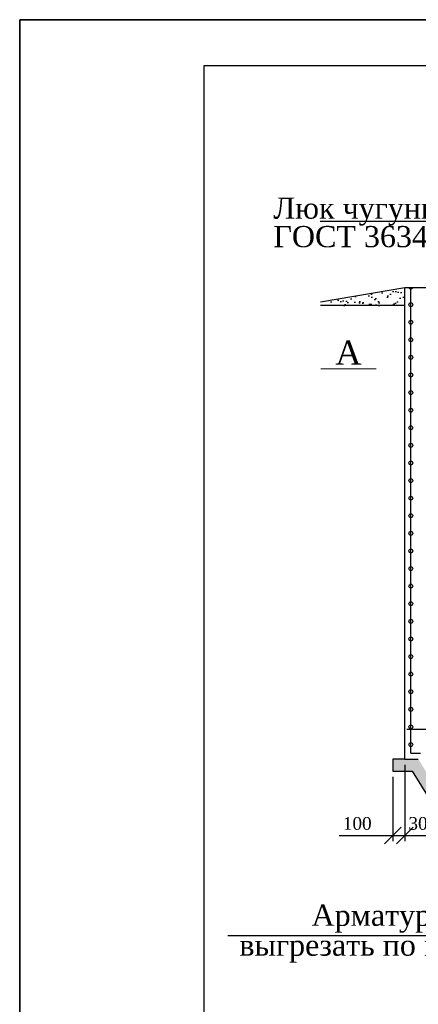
# Model space of a CAD drawing. Header units: millimetres. Extents: x 50241 to 145341, y 18912 to 39912.
# Tile 5 of 8: x 115641 to 119968, y 29220 to 39912. Entities that reach past the tile are written whole.
import ezdxf

# ---------------------------------------------------------------- set-up
doc = ezdxf.new("R2010")
doc.units = ezdxf.units.MM
doc.layers.add('Layer2', color=4, linetype='Continuous')
doc.layers.add('Tpl_Bound', color=1, linetype='Continuous', plot=False)
doc.styles.add('ISO', font='times.ttf')
doc.styles.add('TIME (Gotic)', font='times.ttf')
doc.dimstyles.new('SHUXA', dxfattribs={"dimscale": 0.6, "dimtxt": 300, "dimasz": 300, "dimexe": 100, "dimexo": 100, "dimgap": 100, "dimtad": 1, "dimdec": 0, "dimrnd": 10, "dimzin": 1, "dimtxsty": 'TIME (Gotic)', "dimblk": 'OBLIQUE', "dimcen": 300, "dimclrd": 5, "dimclre": 5, "dimclrt": 1, "dimadec": 0, "dimazin": 0, "dimtfac": 1, "dimtdec": 0, "dimtmove": 1, "dimatfit": 3, "dimfxl": 1, "dimarcsym": 0})

# ---------------------------------------------------------------- blocks, each defined once
blk = doc.blocks.new('_Oblique')
at = {"color": 0, "linetype": 'ByBlock', "lineweight": -2}
blk.add_line((-0.5, -0.5), (0.5, 0.5), dxfattribs=at)
blk = doc.blocks.new('*D56')
at = {"color": 5, "lineweight": -2, "transparency": 16777216}
for p, q in [((119822, 31821), (119822, 30993)), ((120213, 31821), (120213, 30993)), ((119822, 31053), (120213, 31053))]:
    blk.add_line(p, q, dxfattribs=at)
at = {"layer": 'Defpoints', "color": 0, "transparency": 16777216}
for p in [(119822, 31881), (120213, 31881), (120213, 31053)]:
    blk.add_point(p, dxfattribs=at)
at = {"color": 5, "lineweight": -2, "transparency": 16777216, "xscale": 180, "yscale": 180, "zscale": 180, "rotation": 180}
blk.add_blockref('_Oblique', (119822, 31053), dxfattribs=at)
at = {"color": 5, "lineweight": -2, "transparency": 16777216, "xscale": 180, "yscale": 180, "zscale": 180}
blk.add_blockref('_Oblique', (120213, 31053), dxfattribs=at)
at = {"color": 1, "lineweight": 25, "transparency": 16777216, "insert": (120017, 31183), "char_height": 138, "attachment_point": 5, "style": 'TIME (Gotic)'}
blk.add_mtext('300', dxfattribs=at)
blk = doc.blocks.new('*D60')
at = {"color": 5, "lineweight": -2, "transparency": 16777216}
for p, q in [((119692, 31691), (119692, 30993)), ((119822, 31691), (119822, 30993)), ((119108, 31053), (119692, 31053)), ((119692, 31053), (119822, 31053))]:
    blk.add_line(p, q, dxfattribs=at)
at = {"layer": 'Defpoints', "color": 0, "transparency": 16777216}
for p in [(119692, 31751), (119822, 31751), (119822, 31053)]:
    blk.add_point(p, dxfattribs=at)
at = {"color": 5, "lineweight": -2, "transparency": 16777216, "xscale": 180, "yscale": 180, "zscale": 180, "rotation": 180}
blk.add_blockref('_Oblique', (119692, 31053), dxfattribs=at)
at = {"color": 5, "lineweight": -2, "transparency": 16777216, "xscale": 180, "yscale": 180, "zscale": 180}
blk.add_blockref('_Oblique', (119822, 31053), dxfattribs=at)
at = {"color": 1, "lineweight": 25, "transparency": 16777216, "insert": (119305, 31183), "char_height": 138, "attachment_point": 5, "style": 'TIME (Gotic)'}
blk.add_mtext('100', dxfattribs=at)
blk = doc.blocks.new('A$C044921D2')
at = {"color": 0, "linetype": 'Continuous', "lineweight": -2}
for points in [[(-29700, 0), (0, 0), (0, 21000), (-29700, 21000), (-29700, 0)], [(-27700, 500), (-500, 500), (-500, 20500), (-27700, 20500), (-27700, 500)]]:
    blk.add_lwpolyline(points, dxfattribs=at)
blk = doc.blocks.new('*U5')
at = {"layer": 'Defpoints', "color": 6, "linetype": 'Continuous', "lineweight": 30}
blk.add_lwpolyline([(0, 0), (29700, 0), (29700, 21000), (0, 21000), (0, 0)], dxfattribs=at)

msp = doc.modelspace()

# ---------------------------------------------------------------- hatches: boundary and pattern name
at = {"ltscale": 1000}
h = msp.add_hatch(dxfattribs=at)
h.set_pattern_fill('AR-SAND', color=256, scale=2.6, style=0)
h.set_pattern_definition([(142.5, (-2376066.21, 17693236.25), (4.16008137, 127.2474417), [0, -100.3808, 0, -112.268, 0, -107.315]), (172.5, (-2376066.21, 17693236.25), (-116.8760536, 186.3745261), [0, -54.1528, 0, -90.4748, 0, -34.671]), (212.5, (-2375984.98, 17693236.25), (-205.65801626, 0.373668), [0, -33.02, 0, -118.872, 0, -155.194]), (222.5, (-2375984.98, 17693236.25), (-198.5246776, 57.961624), [0, -16.51, 0, -77.9272, 0, -89.154])])
h.paths.add_polyline_path([(119821.75, 37003.106), (119821.75, 36808.106), (118907.937, 36808.106), (118907.937, 36847.106)])
h = msp.add_hatch(dxfattribs=at)
h.set_pattern_fill('AR-SAND', color=256, style=0)
h.set_pattern_definition([(37.5, (2251465.094, 13689196.637), (-1.6000313, 48.94132373), [0, -38.608, 0, -43.18, 0, -41.275]), (7.5, (2251465.094, 13689196.637), (44.9523283, 71.68251006), [0, -20.828, 0, -34.798, 0, -13.335]), (327.5, (2251433.85, 13689196.637), (79.09923702, 0.14371847), [0, -12.7, 0, -45.72, 0, -59.69]), (317.5, (2251433.85, 13689196.637), (76.35564525, 22.29293233), [0, -6.35, 0, -29.972, 0, -34.29])])
h.paths.add_polyline_path([(121527.109, 31751.106), (124891.75, 31751.106), (124891.75, 31881.106), (124761.75, 31881.106), (121462.109, 31881.106), (121259.395, 31556.106), (120170.481, 31556.106), (119967.767, 31881.106), (119821.75, 31881.106), (119691.75, 31881.106), (119691.75, 31751.106), (119902.767, 31751.106), (120105.481, 31426.106), (121324.395, 31426.106)])

# ---------------------------------------------------------------- linework, layer by layer
for p, q in [((120524.766, 37719.377), (118901.386, 37719.377)), ((118907.937, 36847.106), (119821.75, 37003.106)), ((119821.75, 31881.106), (119821.75, 37003.106)), ((119821.75, 37003.106), (120211.75, 37003.106)), ((119820.938, 36808.106), (118907.937, 36808.106)), ((119821.75, 31881.106), (119691.75, 31881.106)), ((119691.75, 31881.106), (119691.75, 31751.106)), ((119821.75, 31881.106), (119967.767, 31881.106)), ((119691.75, 31751.106), (119902.767, 31751.106)), ((119902.767, 31751.106), (120105.481, 31426.106)), ((120843.396, 29964.683), (117899.19, 29964.683))]:
    msp.add_line(p, q, dxfattribs=at)
at = {"color": 1, "lineweight": 30, "ltscale": 1000}
for p, q in [((119886.75, 31946.106), (119886.75, 37003.106)), ((119843.612, 32206.106), (120292.767, 32206.106)), ((119886.75, 31946.106), (119992.224, 31946.106))]:
    msp.add_line(p, q, dxfattribs=at)
for centre in [(119886.75, 36818.328), (119886.75, 36627.231), (119886.75, 36436.134), (119886.75, 36245.038), (119886.75, 36053.941), (119886.75, 35862.844), (119886.75, 35671.748), (119886.75, 35480.651), (119886.75, 35289.554), (119886.75, 35098.458), (119886.75, 34907.361), (119886.75, 34716.264), (119886.75, 34525.168), (119886.75, 34334.071), (119886.75, 34142.974), (119886.75, 33951.878), (119886.75, 33760.781), (119886.75, 33569.685), (119886.75, 33378.588), (119886.75, 33187.491), (119886.75, 32996.395), (119886.75, 32805.298), (119886.75, 32614.201), (119886.75, 32423.105), (119886.75, 32232.008), (119886.75, 32040.911)]:
    msp.add_circle(centre, 21.569, dxfattribs=at)
msp.add_arc((119886.75, 37009.424), 21.569, 197.0322416, 342.9677584, dxfattribs=at)
at = {"layer": 'Layer2', "color": 0, "lineweight": 13, "ltscale": 80}
msp.add_line((118911.371, 36119.106), (119511.793, 36119.106), dxfattribs=at)
at = {"layer": 'Tpl_Bound', "color": 1}
msp.add_lwpolyline([(115641.479, 18912.493), (115641.479, 39912.493), (145341.479, 39912.493), (145341.479, 18912.493)], close=True, dxfattribs=at)

# ---------------------------------------------------------------- block references
for name, p in [('A$C044921D2', (145341.479, 18912.493)), ('*U5', (115641.479, 18912.493))]:
    msp.add_blockref(name, p)

# ---------------------------------------------------------------- texts
at = {"color": 5, "lineweight": 25, "style": 'ISO'}
for s, height, p in [('Люк чугунный ', 230, (118395.305, 37751.327)), ('ГОСТ 3634-79', 230, (118395.305, 37442.086)), ('А', 260, (119067.9, 36166.63)), ('Арматуру ', 230, (118808.987, 30071.915)), ('выгрезать по месту', 230, (118025.585, 29747.009))]:
    msp.add_text(s, height=height, dxfattribs=at).set_placement(p)

# ---------------------------------------------------------------- dimensions: what is measured, and where the dimension line sits
at = {"lineweight": 25}
for base, p1, p2, text, picture, middle in [((120212.563, 31053.178), (119821.75, 31881.106), (120212.563, 31881.106), '300', '*D56', (120017.156, 31053.178)), ((119821.75, 31053.178), (119691.75, 31751.106), (119821.75, 31751.106), '100', '*D60', (119305.276, 31014.657))]:
    dim = msp.add_linear_dim(base=base, p1=p1, p2=p2, text=text, dimstyle='SHUXA', override={"dimtxt": 230}, dxfattribs=at)
    dim.commit()
    dim.dimension.update_dxf_attribs({"geometry": picture, "text_midpoint": middle, "dimtype": 160})

doc.saveas('drawing.dxf')
